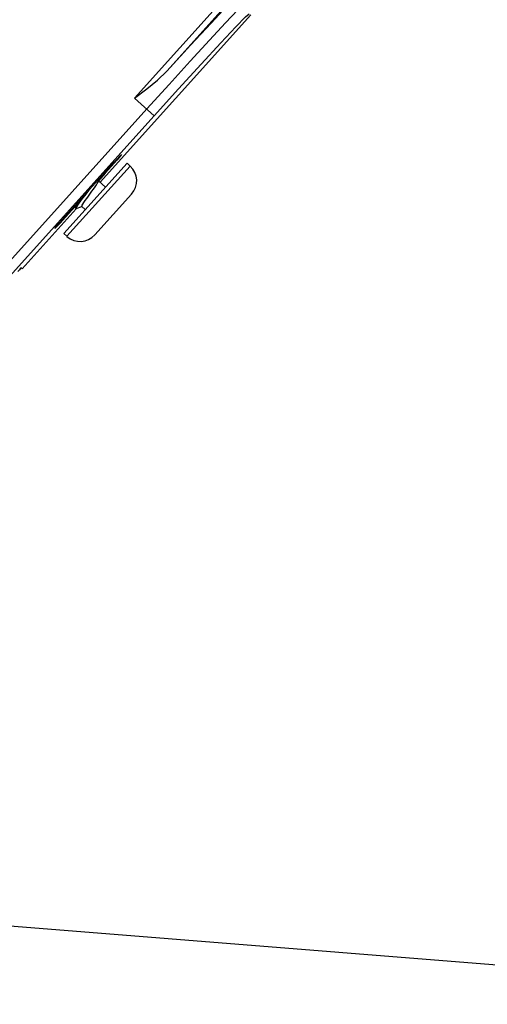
# Model space of a CAD drawing. Extents: x 40.7 to 137.4, y -250.8 to -221.5.
# Tile 60 of 256: x 56.6455 to 56.7028, y -236.8912 to -236.7705. Entities that reach past the tile are written whole.
import ezdxf

# ---------------------------------------------------------------- set-up
doc = ezdxf.new("R2010")
doc.units = 0
doc.header["$MEASUREMENT"] = 0
doc.linetypes.add('DASHDOT2', pattern=[0.5, 0.25, -0.125, 0, -0.125])
doc.layers.get('0').update_dxf_attribs({"linetype": 'CONTINUOUS'})
doc.layers.add('AC-FRIGORÍFICA', color=20, linetype='DASHDOT2')

msp = doc.modelspace()

# ---------------------------------------------------------------- linework, layer by layer
at = {"color": 6, "linetype": 'Continuous'}
for p, q in [((56.65958, -236.78007), (56.69923, -236.73602)), ((56.69978, -236.73651), (56.66352, -236.77678)), ((56.65534, -236.7904), (56.67381, -236.76988)), ((56.66198, -236.78223), (56.65958, -236.78007)), ((56.60389, -236.84493), (56.66107, -236.78141)), ((56.66198, -236.78223), (56.6048, -236.84574)), ((56.65866, -236.78807), (56.6509, -236.79668)), ((56.65127, -236.79702), (56.65903, -236.78841)), ((56.65866, -236.78807), (56.65903, -236.78841)), ((56.65181, -236.79376), (56.6559, -236.78922)), ((56.65598, -236.78929), (56.65514, -236.79022)), ((56.65514, -236.79026), (56.6552, -236.79)), ((56.65601, -236.791), (56.65515, -236.79023)), ((56.65396, -236.79138), (56.65347, -236.79201)), ((56.65921, -236.79185), (56.65472, -236.79684)), ((56.6523, -236.79337), (56.65189, -236.79383)), ((56.65235, -236.79316), (56.65228, -236.7935)), ((56.65241, -236.79361), (56.65313, -236.79338)), ((56.65354, -236.79375), (56.65312, -236.79337)), ((56.64579, -236.801), (56.65241, -236.79365)), ((56.65228, -236.79353), (56.65237, -236.79361)), ((56.65237, -236.79361), (56.65241, -236.79361)), ((56.6509, -236.79668), (56.65127, -236.79702)), ((56.64566, -236.80089), (56.64579, -236.801))]:
    msp.add_line(p, q, dxfattribs=at)
for points in [[(56.66107, -236.78141), (56.6638, -236.77839), (56.66641, -236.77553), (56.66875, -236.77297), (56.67073, -236.77085), (56.67223, -236.76927), (56.67319, -236.7683), (56.67354, -236.768)], [(56.6726, -236.76715), (56.67213, -236.76755), (56.67089, -236.76882), (56.66895, -236.77088), (56.66644, -236.77358), (56.66352, -236.77678)], [(56.66198, -236.78223), (56.66495, -236.77894), (56.66773, -236.7759), (56.67013, -236.77331), (56.67199, -236.77133), (56.67318, -236.77011), (56.67363, -236.76973)], [(56.65958, -236.78007), (56.66106, -236.77895), (56.66239, -236.77787), (56.66352, -236.77678)], [(56.6559, -236.78922), (56.65668, -236.78835), (56.65735, -236.78763), (56.65781, -236.78715), (56.65798, -236.78699)], [(56.65798, -236.78699), (56.65784, -236.78717), (56.65741, -236.78768), (56.65675, -236.78842), (56.65598, -236.78929)], [(56.65392, -236.79208), (56.65434, -236.7915), (56.65454, -236.79122), (56.65473, -236.79096), (56.65489, -236.79072), (56.65501, -236.79053), (56.6551, -236.79037), (56.65514, -236.79026)], [(56.65347, -236.79201), (56.6532, -236.79236), (56.65296, -236.79268), (56.65275, -236.79296), (56.65258, -236.79321), (56.65246, -236.7934), (56.65239, -236.79353), (56.65237, -236.7936), (56.65237, -236.79361)], [(56.65312, -236.79337), (56.65312, -236.79332), (56.65316, -236.79321), (56.65324, -236.79306), (56.65337, -236.79287), (56.65353, -236.79263), (56.65371, -236.79237), (56.65392, -236.79208)], [(56.65294, -236.7925), (56.65288, -236.79259), (56.65267, -236.79288), (56.65249, -236.79312), (56.65237, -236.79331), (56.6523, -236.79344), (56.65228, -236.7935)], [(56.65228, -236.7935), (56.65228, -236.79352), (56.65228, -236.79353)], [(56.64981, -236.79606), (56.64995, -236.79587), (56.65038, -236.79537), (56.65103, -236.79463), (56.65181, -236.79376)], [(56.65189, -236.79383), (56.65111, -236.79469), (56.65044, -236.79542), (56.64998, -236.7959), (56.64981, -236.79606)], [(56.64566, -236.80089), (56.64561, -236.80094), (56.64545, -236.80111), (56.64525, -236.80133)]]:
    msp.add_lwpolyline(points, dxfattribs=at)
at = {"color": 155}
msp.add_arc((56.53326, -236.58661), 0.19552, 276.8422, 306.2109, dxfattribs=at)
at = {"color": 6, "linetype": 'Continuous'}
for centre, start, end in [((56.6574, -236.79022), 318, 48), ((56.65291, -236.79521), 228, 318)]:
    msp.add_arc(centre, 0.00244, start, end, dxfattribs=at)
at = {"layer": 'AC-FRIGORÍFICA'}
msp.add_line((56.5961, -236.87772), (62.09504, -237.31685), dxfattribs=at)

doc.saveas('drawing.dxf')
